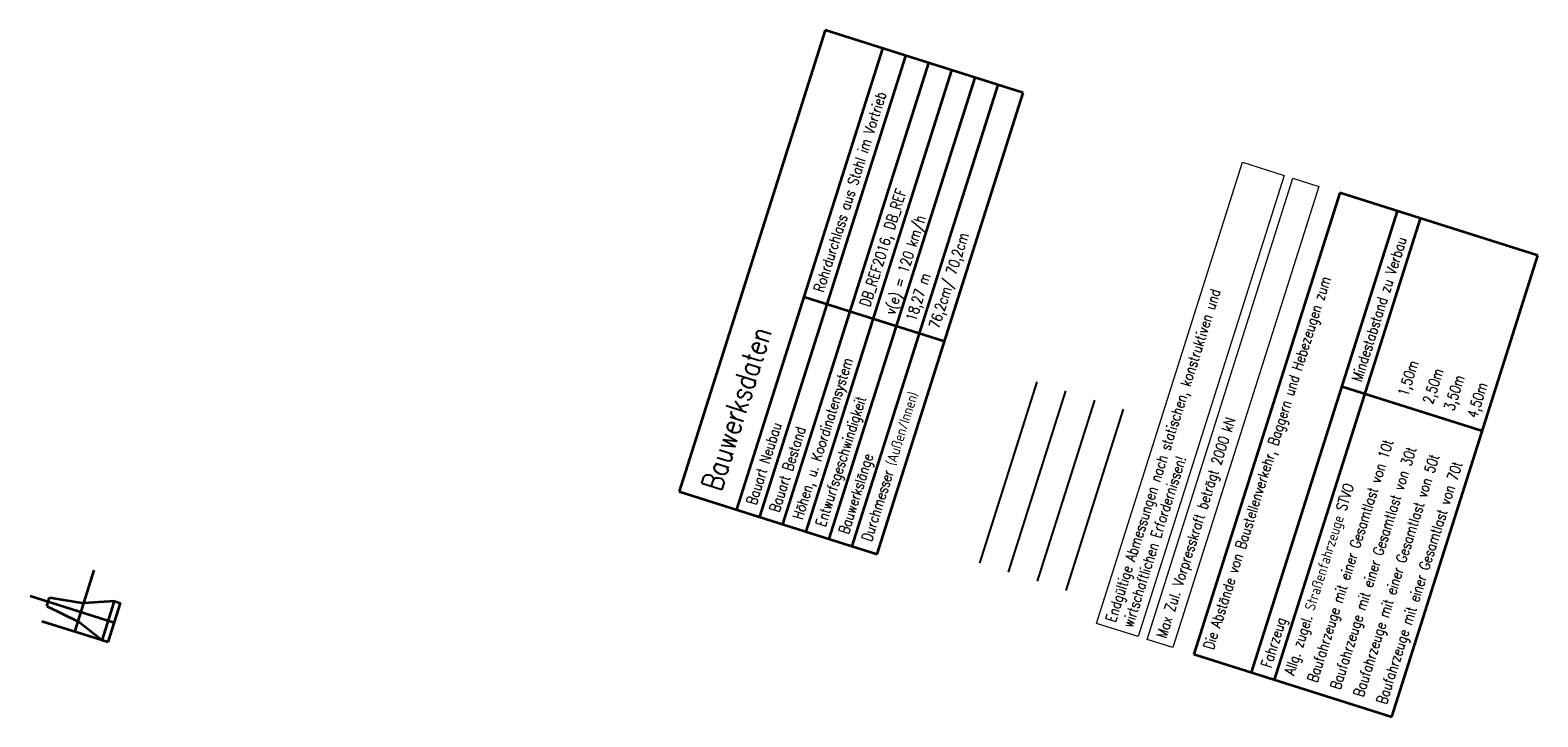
# Model space of a CAD drawing. Header units: metres. Extents: x -11 to 3521450, y 0 to 5943726.
# Tile 94 of 97: x 3521400 to 3521425, y 5943385 to 5943397. Entities that reach past the tile are written whole.
import ezdxf

# ---------------------------------------------------------------- set-up
doc = ezdxf.new("R2010")
doc.units = ezdxf.units.M
doc.linetypes.add('AUSGEZOGEN', pattern=[2, 1, 1])
for name, color, linetype, true_color in [('IBJ_Bestand', 7, 'Continuous', 0x898989), ('IBJ_DB-Grenze', 3, 'Continuous', 0x00ff00), ('IBJ_Rückbau', 40, 'Continuous', 0xffbf00)]:
    doc.layers.add(name, color=color, linetype=linetype, true_color=true_color)
doc.layers.add('IBJ_Hilfslinien', color=210, linetype='Continuous', plot=False)
for name, color, linetype in [('IBJ_Sonstiges', 10, 'Continuous'), ('IBJ_Stahlbau', 10, 'Continuous'), ('T__ANSI', 50, 'Continuous'), ('T__TEXT', 2, 'Continuous')]:
    doc.layers.add(name, color=color, linetype=linetype)
doc.layers.add('SP_TXT_sw_035', color=4, linetype='Continuous', lineweight=13)
doc.styles.add('SIMPLEX8', font='simplexd.shx', dxfattribs={"width": 0.8})

msp = doc.modelspace()

# ---------------------------------------------------------------- linework, layer by layer
at = {"layer": 'IBJ_Bestand', "linetype": 'Continuous', "lineweight": -3}
msp.add_line((3521416.3097, 5943387.764), (3521417.2576, 5943390.7604), dxfattribs=at)
at = {"layer": 'IBJ_DB-Grenze', "linetype": 'Continuous', "lineweight": -3}
msp.add_line((3521416.7864, 5943387.6132), (3521417.7343, 5943390.6096), dxfattribs=at)
at = {"layer": 'IBJ_Hilfslinien', "linetype": 'AUSGEZOGEN', "lineweight": 35}
for p, q in [((3521400.8728, 5943386.7772), (3521401.1948, 5943387.795)), ((3521401.5235, 5943386.9279), (3521400.134, 5943387.3675)), ((3521401.3256, 5943386.6339), (3521401.5307, 5943387.2822)), ((3521401.421, 5943386.6037), (3521400.3245, 5943386.9506))]:
    msp.add_line(p, q, dxfattribs=at)
at = {"layer": 'IBJ_Rückbau', "linetype": 'Continuous', "lineweight": -3}
msp.add_line((3521417.2631, 5943387.4624), (3521418.2111, 5943390.4587), dxfattribs=at)
at = {"layer": 'IBJ_Sonstiges', "linetype": 'AUSGEZOGEN', "lineweight": 35}
for p, q in [((3521400.411, 5943387.2012), (3521400.4562, 5943387.3442)), ((3521400.4562, 5943387.3442), (3521401.0234, 5943387.2532)), ((3521401.5307, 5943387.2822), (3521401.0234, 5943387.2532)), ((3521401.5307, 5943387.2822), (3521401.6261, 5943387.252)), ((3521400.411, 5943387.2012), (3521400.9272, 5943386.9494)), ((3521401.3256, 5943386.6339), (3521400.9272, 5943386.9494)), ((3521401.421, 5943386.6037), (3521401.3256, 5943386.6339))]:
    msp.add_line(p, q, dxfattribs=at)
msp.add_lwpolyline([(3521401.421, 5943386.6037), (3521401.6261, 5943387.252)], dxfattribs=at)
at = {"layer": 'IBJ_Stahlbau', "lineweight": -3}
msp.add_line((3521415.833, 5943387.9148), (3521416.7809, 5943390.9112), dxfattribs=at)
at = {"layer": 'SP_TXT_sw_035', "color": 1, "linetype": 'Continuous'}
for points in [[(3521417.7632, 5943386.9162), (3521420.1762, 5943394.5436), (3521420.8652, 5943394.3256), (3521418.4522, 5943386.6982)], [(3521418.5985, 5943386.6519), (3521421.0115, 5943394.2793), (3521421.4405, 5943394.1436), (3521419.0275, 5943386.5162)]]:
    msp.add_lwpolyline(points, close=True, dxfattribs=at)
at = {"layer": 'T__ANSI', "color": 2, "linetype": 'AUSGEZOGEN', "lineweight": 35}
for p, q in [((3521413.2762, 5943396.7265), (3521410.8632, 5943389.0991)), ((3521413.2762, 5943396.7265), (3521410.8632, 5943389.0991)), ((3521416.5491, 5943395.6911), (3521413.2762, 5943396.7265)), ((3521411.8166, 5943388.7975), (3521414.2296, 5943396.4249)), ((3521412.1979, 5943388.6768), (3521414.611, 5943396.3042)), ((3521412.5793, 5943388.5562), (3521414.9924, 5943396.1836)), ((3521412.9607, 5943388.4355), (3521415.3737, 5943396.0629)), ((3521412.9607, 5943388.4355), (3521415.3737, 5943396.0629)), ((3521413.3421, 5943388.3149), (3521415.7551, 5943395.9423)), ((3521413.7234, 5943388.1942), (3521416.1365, 5943395.8216)), ((3521414.1361, 5943388.0637), (3521416.5491, 5943395.6911)), ((3521421.7869, 5943394.034), (3521419.3739, 5943386.4066)), ((3521425.0599, 5943392.9985), (3521421.7869, 5943394.034)), ((3521420.3273, 5943386.105), (3521422.7404, 5943393.7324)), ((3521420.7087, 5943385.9843), (3521423.1217, 5943393.6117)), ((3521422.6468, 5943385.3711), (3521425.0599, 5943392.9985)), ((3521412.9296, 5943392.3156), (3521415.2522, 5943391.5808, -1.1723)), ((3521421.8239, 5943390.8356), (3521424.1465, 5943390.1008, -1.1723)), ((3521410.8632, 5943389.0991), (3521414.1361, 5943388.0637)), ((3521419.3739, 5943386.4066), (3521422.6468, 5943385.3711))]:
    msp.add_line(p, q, dxfattribs=at)

# ---------------------------------------------------------------- texts
at = {"layer": 'T__TEXT', "color": 2, "linetype": 'AUSGEZOGEN', "lineweight": 35, "style": 'SIMPLEX8', "width": 0.8}
for s, p in [('Rohrdurchlass aus Stahl im Vortrieb', (3521413.2494, 5943392.3814)), ('DB_REF2016, DB_REF', (3521414.0121, 5943392.1401)), ('v(e) = 120 km/h', (3521414.4253, 5943392.0094)), ('76,2cm/ 70,2cm', (3521415.1562, 5943391.7782)), ('Mindestabstand zu Verbau', (3521422.1437, 5943390.9015)), ('18,27 m', (3521414.7749, 5943391.8988)), ('Die Abstände von Baustellenverkehr, Baggern und Hebezeugen zum', (3521419.6937, 5943386.4725)), ('Höhen, u. Koordinatensystem', (3521412.8991, 5943388.622)), ('1,50m', (3521422.9065, 5943390.6602)), ('2,50m', (3521423.3196, 5943390.5295)), ('3,50m', (3521423.6692, 5943390.4189)), ('4,50m', (3521424.0506, 5943390.2982)), ('Entwurfsgeschwindigkeit', (3521413.2805, 5943388.5014)), ('Durchmesser (Außen/Innen)', (3521414.0432, 5943388.2601)), ('Bauart Neubau', (3521412.1364, 5943388.8633)), ('Bauart Bestand', (3521412.5177, 5943388.7427)), ('Bauwerkslänge', (3521413.6618, 5943388.3807)), ('Baufahrzeuge mit einer Gesamtlast von 10t', (3521421.4098, 5943385.9295)), ('Baufahrzeuge mit einer Gesamtlast von 30t', (3521421.7912, 5943385.8089)), ('Baufahrzeuge mit einer Gesamtlast von 50t', (3521422.1726, 5943385.6882)), ('Allg. zugel. Straßenfahrzeuge STVO', (3521421.0285, 5943386.0502)), ('Baufahrzeuge mit einer Gesamtlast von 70t', (3521422.5539, 5943385.5676)), ('Fahrzeug', (3521420.6471, 5943386.1708))]:
    msp.add_text(s, height=0.175, rotation=72.44437, dxfattribs=at).set_placement(p)
at = {"layer": 'T__TEXT', "color": 4, "linetype": 'AUSGEZOGEN', "lineweight": 35, "style": 'SIMPLEX8', "width": 0.8}
msp.add_text('Bauwerksdaten', height=0.35, rotation=72.44437, dxfattribs=at).set_placement((3521411.5567, 5943389.0845))
at = {"layer": 'T__TEXT', "color": 2, "char_height": 0.175, "width": 7.781526, "attachment_point": 1, "rotation": 72.44437, "style": 'SIMPLEX8'}
for s, insert in [('\\pxt2;Endgültige Abmessungen nach statischen, konstruktiven und wirtschaftlichen Erfordernissen!', (3521417.9114, 5943386.9769)), ('\\pxt2;Max Zul. Vorpresskraft beträgt 2000 kN', (3521418.7467, 5943386.7126))]:
    msp.add_mtext(s, dxfattribs=dict(at, insert=insert))

doc.saveas('drawing.dxf')
